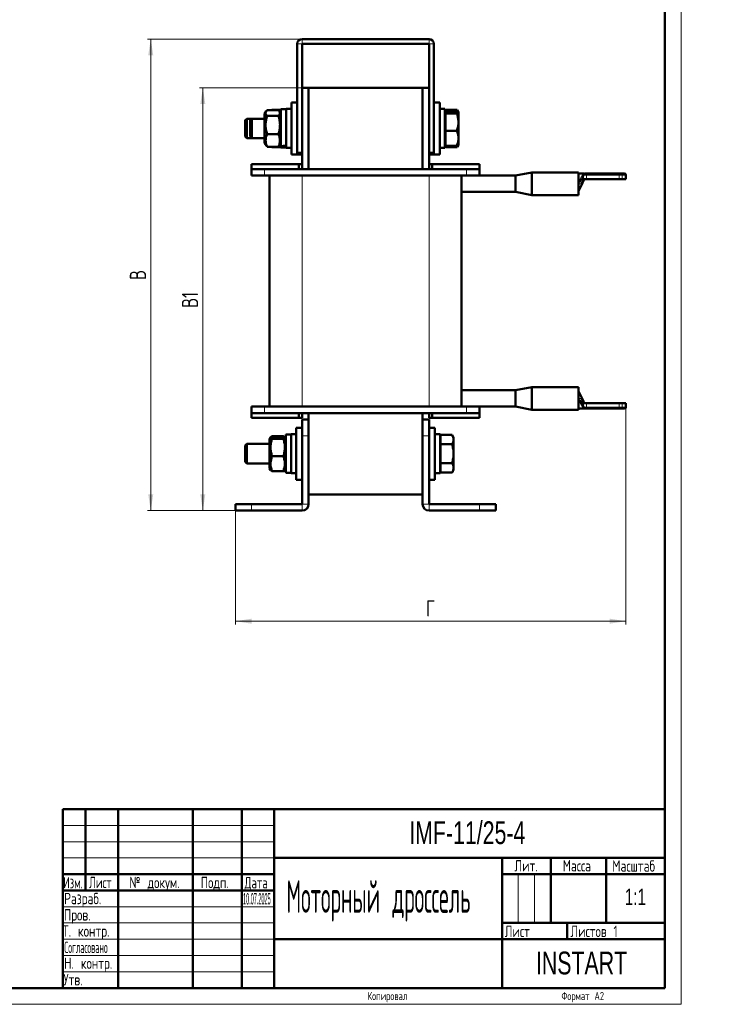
# Model space of a CAD drawing. Header units: millimetres. Extents: x 0 to 434, y 0 to 594.
# Tile 2 of 3: x 217 to 434, y 0 to 303. Entities that reach past the tile are written whole.
import ezdxf

# ---------------------------------------------------------------- set-up
doc = ezdxf.new("R2010")
doc.units = ezdxf.units.MM
doc.layers.add('ОСЕВЫЕ', color=7, linetype='Continuous')
doc.styles.add('SLDTEXTSTYLE0', font='TXT', dxfattribs={"width": 0.7, "bigfont": 'bigfont'})
doc.styles.add('SLDTEXTSTYLE1', font='TXT', dxfattribs={"width": 0.7})
doc.styles.add('SLDTEXTSTYLE2', font='TXT', dxfattribs={"width": 0.705079, "bigfont": 'bigfont'})
doc.styles.add('SLDTEXTSTYLE3', font='TXT', dxfattribs={"width": 0.648852, "bigfont": 'bigfont'})
doc.styles.add('SLDTEXTSTYLE4', font='TXT', dxfattribs={"width": 0.632021, "bigfont": 'bigfont'})
doc.styles.add('SLDTEXTSTYLE5', font='TXT', dxfattribs={"width": 0.625377, "bigfont": 'bigfont'})
doc.styles.add('SLDTEXTSTYLE6', font='TXT', dxfattribs={"width": 0.439456, "bigfont": 'bigfont'})
doc.styles.add('SLDTEXTSTYLE7', font='TXT', dxfattribs={"width": 0.290174})
doc.styles.add('SLDTEXTSTYLE8', font='TXT', dxfattribs={"width": 0.464618, "bigfont": 'bigfont'})
doc.dimstyles.new('SLDDIMSTYLE0', dxfattribs={"dimtxt": 5, "dimasz": 5, "dimexe": 0, "dimexo": 0.0625, "dimgap": 1.25, "dimtad": 2, "dimdec": 1, "dimrnd": 1e-09, "dimzin": 12, "dimdsep": 46, "dimtxsty": 'SLDTEXTSTYLE1', "dimsah": 1, "dimcen": 0.09, "dimadec": 0, "dimazin": 3, "dimtfac": 1, "dimtdec": 3, "dimtofl": 0, "dimtmove": 0, "dimatfit": 3, "dimfxl": 0, "dimfrac": 2, "dimtolj": 1, "dimtzin": 12, "dimarcsym": 0})

# ---------------------------------------------------------------- blocks, each defined once
blk = doc.blocks.new('_D_1')
at = {"color": 7, "linetype": 'Continuous', "lineweight": 0}
for p, q in [((303.55, 296.79), (256.06, 296.79)), ((257.06, 151.79), (257.06, 296.79)), ((283.05, 151.79), (256.06, 151.79))]:
    blk.add_line(p, q, dxfattribs=at)
at = {"color": 7, "linetype": 'Continuous', "lineweight": 18}
for points in [[(257.06, 296.79), (256.29, 291.79), (257.83, 291.79)], [(257.06, 151.79), (257.83, 156.79), (256.29, 156.79)]]:
    blk.add_solid(points, dxfattribs=at)
at = {"color": 7, "linetype": 'Continuous', "lineweight": 18, "insert": (250.62, 222.69), "char_height": 5, "attachment_point": 1, "rotation": 90, "style": 'SLDTEXTSTYLE0'}
blk.add_mtext('В', dxfattribs=at)
blk = doc.blocks.new('_D_2')
at = {"color": 7, "linetype": 'Continuous', "lineweight": 0}
for p, q in [((305.55, 281.79), (272.06, 281.79)), ((273.06, 151.79), (273.06, 281.79)), ((283.05, 151.79), (272.06, 151.79))]:
    blk.add_line(p, q, dxfattribs=at)
at = {"color": 7, "linetype": 'Continuous', "lineweight": 18}
for points in [[(273.06, 281.79), (272.29, 276.79), (273.83, 276.79)], [(273.06, 151.79), (273.83, 156.79), (272.29, 156.79)]]:
    blk.add_solid(points, dxfattribs=at)
at = {"color": 7, "linetype": 'Continuous', "lineweight": 18, "insert": (266.62, 214.12), "char_height": 5, "attachment_point": 1, "rotation": 90, "style": 'SLDTEXTSTYLE0'}
blk.add_mtext('В1', dxfattribs=at)
blk = doc.blocks.new('_D_3')
at = {"color": 7, "linetype": 'Continuous', "lineweight": 0}
for p, q in [((403.06, 183.63), (403.06, 116.79)), ((283.06, 151.78), (283.06, 116.79)), ((283.06, 117.79), (403.06, 117.79))]:
    blk.add_line(p, q, dxfattribs=at)
at = {"color": 7, "linetype": 'Continuous', "lineweight": 18}
for points in [[(283.06, 117.79), (288.06, 117.02), (288.06, 118.56)], [(403.06, 117.79), (398.06, 118.56), (398.06, 117.02)]]:
    blk.add_solid(points, dxfattribs=at)
at = {"color": 7, "linetype": 'Continuous', "lineweight": 18, "insert": (341.64, 124.24), "char_height": 5, "attachment_point": 1, "style": 'SLDTEXTSTYLE0'}
blk.add_mtext('Г', dxfattribs=at)

msp = doc.modelspace()

# ---------------------------------------------------------------- linework, layer by layer
at = {"color": 7, "linetype": 'Continuous', "lineweight": 50}
for p, q in [((415, 5), (415, 589)), ((303.56, 296.79), (342.56, 296.79)), ((302.06, 261.79), (302.06, 295.29)), ((303.56, 261.79), (303.56, 295.29)), ((303.56, 295.29), (342.56, 295.29)), ((342.56, 295.29), (342.56, 261.79)), ((344.06, 295.29), (344.06, 261.79)), ((303.56, 281.79), (305.56, 281.79)), ((303.56, 281.79), (303.56, 258.29)), ((305.56, 281.79), (340.56, 281.79)), ((305.56, 281.79), (305.56, 256.79)), ((340.56, 281.79), (340.56, 256.79)), ((340.56, 281.79), (342.56, 281.79)), ((342.56, 281.79), (342.56, 258.29)), ((302.06, 277.29), (300.26, 277.29)), ((300.26, 261.77), (300.26, 277.29)), ((345.86, 277.29), (344.06, 277.29)), ((345.86, 261.29), (345.86, 277.29)), ((292.51, 274.57), (292.06, 273.79)), ((292.06, 264.79), (292.06, 273.79)), ((296.33, 274.93), (292.8, 274.93)), ((296.33, 273.19), (292.8, 273.19)), ((294.25, 274.99), (294.22, 274.93)), ((294.3, 275.06), (294.25, 274.97)), ((294.25, 274.93), (294.3, 275.06)), ((297.06, 275.06), (294.3, 275.06)), ((297.06, 273.79), (296.63, 274.54)), ((298.66, 275.19), (297.06, 275.19)), ((297.06, 263.79), (297.06, 275.19)), ((300.26, 275.29), (298.66, 275.29)), ((298.66, 263.65), (298.66, 275.29)), ((347.46, 275.29), (345.86, 275.29)), ((347.46, 263.29), (347.46, 275.29)), ((349.66, 274.99), (347.46, 274.99)), ((347.61, 273.67), (347.46, 273.52)), ((351.16, 275.05), (347.61, 275.05)), ((347.61, 275.05), (347.61, 274.99)), ((351.16, 274.6), (347.61, 274.6)), ((347.61, 274.6), (347.61, 273.91)), ((347.61, 273.91), (347.61, 268.6)), ((351.16, 273.91), (347.61, 273.91)), ((349.83, 274.64), (349.66, 274.99)), ((349.93, 274.6), (349.89, 274.67)), ((351.34, 274.48), (351.16, 275.05)), ((351.16, 275.05), (351.27, 274.85)), ((351.61, 274.29), (351.28, 274.87)), ((351.61, 271.25), (351.61, 274.25)), ((286.61, 272.29), (286.11, 271.79)), ((286.11, 266.79), (286.11, 271.79)), ((288.11, 272.29), (286.61, 272.29)), ((286.61, 272.29), (286.61, 266.29)), ((288.11, 272.29), (287.61, 271.79)), ((287.61, 266.79), (287.61, 271.79)), ((292.06, 272.29), (288.11, 272.29)), ((288.11, 272.29), (288.11, 266.29)), ((351.61, 266.29), (351.61, 271.25)), ((286.11, 266.79), (286.61, 266.29)), ((287.61, 266.79), (288.11, 266.29)), ((296.33, 267.55), (292.8, 267.55)), ((351.16, 268.6), (347.61, 268.6)), ((347.61, 268.6), (347.61, 263.98)), ((286.61, 266.29), (288.11, 266.29)), ((288.11, 266.29), (292.06, 266.29)), ((292.06, 264.79), (292.51, 264.01)), ((292.58, 264.05), (292.8, 263.65)), ((296.33, 263.65), (292.8, 263.65)), ((294.22, 263.65), (294.25, 263.59)), ((294.3, 263.52), (294.25, 263.61)), ((297.06, 263.52), (294.3, 263.52)), ((296.33, 263.65), (296.62, 264.05)), ((296.63, 264.04), (297.06, 264.79)), ((297.06, 263.44), (297.06, 263.79)), ((297.06, 263.39), (297.06, 263.44)), ((297.06, 263.39), (298.66, 263.39)), ((298.66, 263.29), (298.66, 263.65)), ((347.46, 265.07), (347.61, 264.92)), ((349.66, 263.59), (347.46, 263.59)), ((351.16, 263.98), (347.61, 263.98)), ((347.61, 263.59), (347.61, 263.53)), ((351.16, 263.53), (347.61, 263.53)), ((349.66, 263.59), (349.8, 263.98)), ((349.83, 263.94), (349.66, 263.59)), ((349.89, 263.91), (349.93, 263.98)), ((351.28, 263.71), (351.61, 264.29)), ((351.61, 266.29), (351.61, 264.29)), ((298.66, 263.29), (300.26, 263.29)), ((300.26, 261.29), (300.26, 261.77)), ((300.26, 261.29), (302.06, 261.29)), ((302.06, 261.79), (303.56, 261.79)), ((302.06, 261.29), (302.06, 261.77)), ((302.06, 261.29), (303.56, 261.29)), ((344.06, 261.79), (342.56, 261.79)), ((342.56, 261.29), (344.06, 261.29)), ((344.06, 261.29), (344.06, 261.79)), ((344.06, 261.29), (345.86, 261.29)), ((345.86, 263.29), (347.46, 263.29)), ((288.06, 258.29), (288.06, 256.79)), ((288.06, 258.29), (302.56, 258.29)), ((302.56, 258.29), (303.56, 258.29)), ((302.56, 256.79), (302.56, 258.29)), ((303.56, 258.29), (303.56, 256.79)), ((342.56, 258.29), (343.56, 258.29)), ((342.56, 256.79), (342.56, 258.29)), ((343.56, 258.29), (343.56, 256.79)), ((343.56, 258.29), (358.06, 258.29)), ((358.06, 258.29), (358.06, 256.79)), ((288.06, 254.79), (288.06, 256.79)), ((288.06, 256.79), (292.06, 256.79)), ((292.06, 254.79), (288.06, 254.79)), ((292.06, 256.79), (302.56, 256.79)), ((292.06, 254.79), (354.06, 254.79)), ((293.56, 183.79), (293.56, 254.79)), ((303.56, 256.79), (302.56, 256.79)), ((303.56, 256.79), (342.56, 256.79)), ((343.56, 256.79), (342.56, 256.79)), ((343.56, 256.79), (354.06, 256.79)), ((352.56, 254.79), (352.56, 183.79)), ((354.06, 256.79), (358.06, 256.79)), ((358.06, 254.79), (354.06, 254.79)), ((358.06, 256.79), (358.06, 254.79)), ((369.13, 254.79), (358.06, 254.79)), ((374.13, 255.79), (369.13, 254.79)), ((369.13, 249.79), (369.13, 254.79)), ((388.53, 255.79), (374.13, 255.79)), ((374.13, 255.79), (374.13, 248.79)), ((388.53, 255.79), (388.53, 248.79)), ((390.27, 255.44), (388.53, 255.44)), ((389.62, 254.06), (389.73, 254.3)), ((389.73, 254.3), (390.03, 254.93)), ((390.03, 254.93), (390.13, 255.15)), ((390.59, 255.44), (390.94, 255.44)), ((390.94, 255.44), (401.03, 255.44)), ((401.03, 255.44), (401.46, 255.44)), ((401.46, 255.44), (402.56, 255.44)), ((403.06, 253.74), (403.06, 254.94)), ((389.21, 251.48), (388.53, 250.04)), ((389.59, 252.29), (389.21, 251.48)), ((389.72, 252.57), (389.59, 252.29)), ((389.72, 252.57), (390.02, 253.19)), ((390.28, 253.74), (390.02, 253.19)), ((390.94, 253.74), (390.28, 253.74)), ((390.94, 253.74), (401.03, 253.74)), ((401.89, 253.74), (401.03, 253.74)), ((401.89, 253.74), (403.06, 253.74)), ((352.56, 249.79), (369.13, 249.79)), ((369.13, 249.79), (374.13, 248.79)), ((374.13, 248.79), (388.53, 248.79)), ((369.13, 188.79), (352.56, 188.79)), ((374.13, 189.79), (369.13, 188.79)), ((369.13, 183.79), (369.13, 188.79)), ((388.53, 189.79), (374.13, 189.79)), ((374.13, 189.79), (374.13, 182.79)), ((388.53, 189.79), (388.53, 182.79)), ((388.53, 188.54), (389.21, 187.1)), ((389.21, 187.1), (389.59, 186.29)), ((389.59, 186.29), (389.72, 186.01)), ((390.02, 185.39), (389.72, 186.01)), ((390.02, 185.39), (390.28, 184.84)), ((390.28, 184.84), (390.94, 184.84)), ((390.94, 184.84), (401.03, 184.84)), ((401.03, 184.84), (401.89, 184.84)), ((403.06, 184.84), (401.89, 184.84)), ((403.06, 183.64), (403.06, 184.84)), ((288.06, 181.79), (288.06, 183.79)), ((288.06, 183.79), (292.06, 183.79)), ((292.06, 181.79), (288.06, 181.79)), ((288.06, 180.29), (288.06, 181.79)), ((354.06, 183.79), (292.06, 183.79)), ((302.56, 181.79), (292.06, 181.79)), ((302.56, 181.79), (303.56, 181.79)), ((302.56, 180.29), (302.56, 181.79)), ((342.56, 181.79), (303.56, 181.79)), ((303.56, 181.79), (303.56, 180.29)), ((305.56, 181.79), (305.56, 179.79)), ((340.56, 181.79), (340.56, 179.79)), ((342.56, 181.79), (343.56, 181.79)), ((342.56, 180.29), (342.56, 181.79)), ((354.06, 181.79), (343.56, 181.79)), ((343.56, 181.79), (343.56, 180.29)), ((354.06, 183.79), (358.06, 183.79)), ((358.06, 181.79), (354.06, 181.79)), ((358.06, 183.79), (369.13, 183.79)), ((358.06, 183.79), (358.06, 181.79)), ((358.06, 180.29), (358.06, 181.79)), ((369.13, 183.79), (374.13, 182.79)), ((374.13, 182.79), (388.53, 182.79)), ((388.53, 183.14), (390.27, 183.14)), ((389.73, 184.28), (389.62, 184.52)), ((390.03, 183.65), (389.73, 184.28)), ((390.13, 183.43), (390.03, 183.65)), ((390.94, 183.14), (390.59, 183.14)), ((401.03, 183.14), (390.94, 183.14)), ((401.46, 183.14), (401.03, 183.14)), ((402.56, 183.14), (401.46, 183.14)), ((302.56, 180.29), (288.06, 180.29)), ((303.56, 180.29), (302.56, 180.29)), ((303.56, 174.79), (303.56, 179.79)), ((303.56, 179.79), (305.56, 179.79)), ((305.56, 179.79), (305.56, 174.79)), ((340.56, 179.79), (342.56, 179.79)), ((340.56, 174.79), (340.56, 179.79)), ((343.56, 180.29), (342.56, 180.29)), ((342.56, 179.79), (342.56, 174.79)), ((358.06, 180.29), (343.56, 180.29)), ((303.56, 177.29), (301.76, 177.29)), ((301.76, 161.29), (301.76, 177.29)), ((344.36, 177.29), (342.56, 177.29)), ((344.36, 161.29), (344.36, 177.29)), ((293.89, 174.36), (293.56, 173.79)), ((293.56, 164.79), (293.56, 173.79)), ((297.83, 174.66), (294.3, 174.66)), ((297.83, 174.62), (294.3, 174.62)), ((297.83, 173.87), (294.3, 173.87)), ((298.24, 174.35), (298.23, 174.37)), ((298.56, 173.79), (298.24, 174.35)), ((300.16, 175.19), (298.56, 175.19)), ((298.56, 163.39), (298.56, 175.19)), ((301.76, 175.29), (300.16, 175.29)), ((300.16, 163.29), (300.16, 175.29)), ((303.56, 174.79), (303.56, 153.79)), ((305.56, 174.79), (305.56, 153.79)), ((340.56, 153.79), (340.56, 174.79)), ((342.56, 153.79), (342.56, 174.79)), ((345.96, 175.29), (344.36, 175.29)), ((345.96, 163.29), (345.96, 175.29)), ((346.11, 173.67), (345.96, 173.52)), ((346.11, 175.06), (346.11, 172.18)), ((349.66, 175.06), (346.11, 175.06)), ((350.11, 174.29), (349.66, 175.06)), ((350.11, 173.62), (350.11, 174.29)), ((350.11, 169.29), (350.11, 173.62)), ((286.61, 172.29), (286.11, 171.79)), ((286.11, 166.79), (286.11, 171.79)), ((293.56, 172.29), (286.61, 172.29)), ((286.61, 172.29), (286.61, 166.29)), ((349.66, 172.18), (346.11, 172.18)), ((346.11, 172.18), (346.11, 166.4)), ((286.11, 166.79), (286.61, 166.29)), ((297.83, 168.54), (294.3, 168.54)), ((350.11, 164.96), (350.11, 169.29)), ((286.61, 166.29), (293.56, 166.29)), ((293.56, 164.79), (293.89, 164.23)), ((293.89, 164.23), (293.89, 164.22)), ((293.93, 164.25), (294.3, 163.96)), ((297.83, 163.96), (294.3, 163.96)), ((297.83, 163.92), (294.3, 163.92)), ((298.23, 164.21), (298.24, 164.23)), ((298.24, 164.23), (298.56, 164.79)), ((345.96, 165.07), (346.11, 164.92)), ((349.66, 166.4), (346.11, 166.4)), ((346.11, 166.4), (346.11, 163.52)), ((349.66, 163.52), (346.11, 163.52)), ((349.66, 163.52), (350.11, 164.29)), ((350.11, 164.29), (350.11, 164.96)), ((298.56, 163.39), (300.16, 163.39)), ((300.16, 163.29), (301.76, 163.29)), ((301.76, 161.29), (303.56, 161.29)), ((342.56, 161.29), (344.36, 161.29)), ((344.36, 163.29), (345.96, 163.29)), ((305.56, 156.79), (340.56, 156.79)), ((283.06, 151.79), (283.06, 153.79)), ((283.06, 153.79), (288.06, 153.79)), ((288.06, 151.79), (283.06, 151.79)), ((303.56, 153.79), (288.06, 153.79)), ((303.56, 151.79), (288.06, 151.79)), ((358.06, 153.79), (342.56, 153.79)), ((358.06, 151.79), (342.56, 151.79)), ((358.06, 153.79), (363.06, 153.79)), ((363.06, 151.79), (358.06, 151.79)), ((363.06, 153.79), (363.06, 151.79)), ((230, 60), (415, 60)), ((230, 60), (230, 5)), ((237, 35), (237, 60)), ((247, 60), (247, 5)), ((270, 60), (270, 5)), ((285, 60), (285, 5)), ((295, 60), (295, 5)), ((295, 45), (415, 45)), ((365, 45), (365, 5)), ((380, 45), (380, 25)), ((397, 45), (397, 25)), ((230, 40), (295, 40)), ((365, 40), (415, 40)), ((230, 35), (295, 35)), ((365, 25), (415, 25)), ((385, 25), (385, 20)), ((295, 20), (415, 20)), ((20, 5), (415, 5))]:
    msp.add_line(p, q, dxfattribs=at)
at = {"color": 8, "linetype": 'Continuous', "lineweight": 18}
for p, q in [((303.56, 296.79), (303.56, 295.29)), ((342.56, 296.79), (342.56, 295.29)), ((302.06, 295.29), (303.56, 295.29)), ((344.06, 295.29), (342.56, 295.29)), ((292.06, 256.79), (292.06, 254.79)), ((303.56, 254.79), (303.56, 183.79)), ((342.56, 183.79), (342.56, 254.79)), ((354.06, 254.79), (354.06, 256.79)), ((388.53, 252.84), (389.82, 255.19)), ((390.02, 254.71), (389.72, 254.09)), ((390.23, 254.94), (390.02, 254.71)), ((390.02, 253.19), (390.02, 254.71)), ((390.94, 254.94), (390.23, 254.94)), ((390.94, 254.94), (390.94, 255.44)), ((390.94, 254.94), (390.94, 253.74)), ((401.03, 254.94), (390.94, 254.94)), ((401.03, 254.94), (401.03, 255.44)), ((401.03, 253.74), (401.03, 254.94)), ((401.89, 254.94), (401.03, 254.94)), ((401.89, 254.94), (401.89, 253.74)), ((403.06, 254.94), (401.89, 254.94)), ((388.53, 252.67), (389.05, 253.34)), ((389.26, 253.1), (388.53, 252.52)), ((389.26, 252.29), (388.53, 252.29)), ((389.26, 253.1), (389.05, 253.34)), ((389.26, 252.29), (389.26, 253.1)), ((389.26, 252.29), (389.59, 252.29)), ((389.72, 254.09), (389.67, 253.85)), ((389.72, 254.09), (389.72, 252.57)), ((388.53, 186.29), (389.26, 186.29)), ((388.53, 186.06), (389.26, 185.48)), ((389.05, 185.24), (388.53, 185.91)), ((389.82, 183.39), (388.53, 185.74)), ((389.26, 185.48), (389.05, 185.24)), ((389.59, 186.29), (389.26, 186.29)), ((389.26, 185.48), (389.26, 186.29)), ((389.67, 184.73), (389.72, 184.49)), ((389.72, 186.01), (389.72, 184.49)), ((390.02, 183.87), (390.02, 185.39)), ((390.94, 184.84), (390.94, 183.64)), ((401.03, 183.64), (401.03, 184.84)), ((401.89, 184.84), (401.89, 183.64)), ((292.06, 183.79), (292.06, 181.79)), ((354.06, 181.79), (354.06, 183.79)), ((389.72, 184.49), (390.02, 183.87)), ((390.02, 183.87), (390.23, 183.64)), ((390.23, 183.64), (390.94, 183.64)), ((390.94, 183.64), (390.94, 183.14)), ((390.94, 183.64), (401.03, 183.64)), ((401.03, 183.64), (401.03, 183.14)), ((401.03, 183.64), (401.89, 183.64)), ((401.89, 183.64), (403.06, 183.64)), ((305.56, 174.79), (303.56, 174.79)), ((342.56, 174.79), (340.56, 174.79)), ((288.06, 153.79), (288.06, 151.79)), ((303.56, 151.79), (303.56, 153.79)), ((305.56, 153.79), (303.56, 153.79)), ((340.56, 153.79), (342.56, 153.79)), ((342.56, 151.79), (342.56, 153.79)), ((358.06, 151.79), (358.06, 153.79))]:
    msp.add_line(p, q, dxfattribs=at)
at = {"color": 7, "linetype": 'Continuous', "lineweight": 18}
for p, q in [((230, 55), (295, 55)), ((230, 50), (295, 50)), ((230, 45), (295, 45)), ((370, 40), (370, 25)), ((375, 40), (375, 25)), ((230, 30), (295, 30)), ((230, 25), (295, 25)), ((230, 20), (295, 20)), ((230, 15), (295, 15)), ((230, 10), (295, 10))]:
    msp.add_line(p, q, dxfattribs=at)
at = {"color": 7, "linetype": 'Continuous', "lineweight": 50}
for centre, radius, start, end in [((303.56, 295.29), 1.5, 90, 180), ((342.56, 295.29), 1.5, 0, 90), ((390.59, 254.94), 0.5, 90, 154.725), ((402.56, 254.94), 0.5, 0, 90), ((390.59, 183.64), 0.5, 205.275, 270), ((402.56, 183.64), 0.5, 270, 0), ((303.56, 153.79), 2, 270, 0), ((342.56, 153.79), 2, 180, 270)]:
    msp.add_arc(centre, radius, start, end, dxfattribs=at)
at = {"color": 8, "linetype": 'Continuous', "lineweight": 18}
for centre, radius, start, end in [((389.99, 254.18), 0.286, 156.0926, 199.9604), ((389.86, 255.67), 0.479, 265.1727, 308.8029), ((390.29, 254.81), 0.286, 156.0926, 199.9604), ((390.35, 255.12), 0.216, 171.9684, 238.0509), ((390.5, 254.96), 0.479, 90.1431, 135.4977), ((390.68, 255), 0.446, 101.5264, 188.0994), ((401.42, 254.97), 0.469, 356.0113, 85.3589), ((389.83, 254), 0.216, 162.1973, 223.1327), ((389.83, 184.58), 0.216, 136.8673, 197.8027), ((389.99, 184.4), 0.286, 160.0396, 203.9074), ((389.86, 182.91), 0.479, 51.1971, 94.8273), ((390.29, 183.77), 0.286, 160.0396, 203.9074), ((390.35, 183.46), 0.216, 121.9491, 188.0316), ((390.5, 183.62), 0.479, 224.5023, 269.8569), ((390.68, 183.58), 0.446, 171.9006, 258.4736), ((401.42, 183.61), 0.469, 274.6411, 3.9887)]:
    msp.add_arc(centre, radius, start, end, dxfattribs=at)
at = {"color": 7, "linetype": 'Continuous', "lineweight": 50}
for centre, start_param, end_param in [((296.74, 269.29), 4.685136, 4.784119), ((300.58, 269.29), 4.446098, 4.54627)]:
    msp.add_ellipse(centre, major_axis=(16.19, 2.27), ratio=0.336208, start_param=start_param, end_param=end_param, dxfattribs=at)
at = {"color": 8, "linetype": 'Continuous', "lineweight": 18}
for centre, start_param, end_param in [((387.7, 252.29), 4.452558, 4.712389), ((387.7, 186.29), 4.712389, 4.972219)]:
    msp.add_ellipse(centre, major_axis=(0, 3.15), ratio=0.497169, start_param=start_param, end_param=end_param, dxfattribs=at)
at = {"color": 7, "linetype": 'Continuous', "lineweight": 50}
for points, knots in [([(292.8, 273.19), (292.67, 273.34), (292.41, 273.65), (292.27, 274.24), (292.59, 274.66), (292.8, 274.93)], [0, 0, 0, 0, 0.264859, 0.535461, 1, 1, 1, 1]), ([(292.8, 267.55), (292.67, 268.04), (292.41, 269.03), (292.27, 270.95), (292.59, 272.32), (292.8, 273.19)], [0, 0, 0, 0, 0.264859, 0.535461, 1, 1, 1, 1]), ([(296.33, 274.93), (296.45, 274.78), (296.71, 274.47), (296.86, 273.88), (296.53, 273.46), (296.33, 273.19)], [0, 0, 0, 0, 0.264859, 0.535461, 1, 1, 1, 1]), ([(296.33, 273.19), (296.45, 272.7), (296.71, 271.71), (296.86, 269.79), (296.53, 268.42), (296.33, 267.55)], [0, 0, 0, 0, 0.2648589, 0.5354609, 1, 1, 1, 1]), ([(351.61, 274.25), (351.61, 274.26), (351.6, 274.38), (351.38, 274.49), (351.16, 274.6)], [0, 0, 0, 0, 0.070201, 1, 1, 1, 1]), ([(351.16, 273.91), (351.29, 273.97), (351.54, 274.08), (351.59, 274.2), (351.61, 274.25)], [0, 0, 0, 0, 0.495458, 1, 1, 1, 1]), ([(351.61, 271.25), (351.61, 271.32), (351.6, 272.21), (351.38, 273.09), (351.16, 273.91)], [0, 0, 0, 0, 0.070201, 1, 1, 1, 1]), ([(351.16, 268.6), (351.29, 269.03), (351.54, 269.9), (351.59, 270.8), (351.61, 271.25)], [0, 0, 0, 0, 0.495458, 1, 1, 1, 1]), ([(292.8, 263.65), (292.67, 263.97), (292.42, 264.62), (292.31, 265.61), (292.43, 266.6), (292.67, 267.23), (292.8, 267.55)], [0, 0, 0, 0, 0.250813, 0.506371, 0.750561, 1, 1, 1, 1]), ([(296.33, 267.55), (296.45, 267.23), (296.7, 266.59), (296.81, 265.59), (296.69, 264.6), (296.45, 263.97), (296.33, 263.65)], [0, 0, 0, 0, 0.2508127, 0.506371, 0.7505607, 1, 1, 1, 1]), ([(351.61, 266.29), (351.61, 266.3), (351.61, 266.7), (351.53, 267.48), (351.29, 268.22), (351.16, 268.6)], [0, 0, 0, 0, 0.017162, 0.503412, 1, 1, 1, 1]), ([(351.16, 263.98), (351.29, 264.36), (351.54, 265.11), (351.59, 265.9), (351.61, 266.29)], [0, 0, 0, 0, 0.495458, 1, 1, 1, 1]), ([(351.61, 264.33), (351.61, 264.32), (351.6, 264.2), (351.38, 264.09), (351.16, 263.98)], [0, 0, 0, 0, 0.070201, 1, 1, 1, 1]), ([(351.16, 263.53), (351.3, 263.74), (351.46, 263.96), (351.5, 264.2), (351.5, 264.22)], [0, 0, 0, 0, 0.904038, 1, 1, 1, 1]), ([(390.16, 255.3), (390.18, 255.35), (390.2, 255.43), (390.25, 255.44), (390.27, 255.44), (390.27, 255.44), (390.27, 255.44)], [0, 0, 0, 0, 0.746507, 0.951328, 0.990982, 1, 1, 1, 1]), ([(390.27, 255.44), (390.27, 255.44), (390.3, 255.44), (390.33, 255.44), (390.37, 255.44), (390.38, 255.44)], [0, 0, 0, 0, 0.0174865, 0.8048125, 1, 1, 1, 1]), ([(390.27, 183.14), (390.27, 183.14), (390.27, 183.14), (390.25, 183.14), (390.2, 183.15), (390.18, 183.23), (390.16, 183.28)], [0, 0, 0, 0, 0.0090176, 0.0486721, 0.2534926, 1, 1, 1, 1]), ([(390.38, 183.14), (390.37, 183.14), (390.35, 183.14), (390.32, 183.14), (390.3, 183.14), (390.28, 183.14), (390.27, 183.14), (390.27, 183.14), (390.27, 183.14)], [0, 0, 0, 0, 0.195187, 0.358499, 0.833939, 0.952798, 0.982513, 1, 1, 1, 1]), ([(294.3, 173.87), (294.17, 173.94), (293.91, 174.07), (293.77, 174.32), (294.09, 174.51), (294.3, 174.62)], [0, 0, 0, 0, 0.264859, 0.535461, 1, 1, 1, 1]), ([(294.3, 168.54), (294.17, 168.98), (293.92, 169.86), (293.81, 171.22), (293.93, 172.57), (294.17, 173.44), (294.3, 173.87)], [0, 0, 0, 0, 0.250813, 0.506371, 0.750561, 1, 1, 1, 1]), ([(297.83, 174.62), (297.95, 174.56), (298.21, 174.43), (298.36, 174.17), (298.03, 173.99), (297.83, 173.87)], [0, 0, 0, 0, 0.264859, 0.535461, 1, 1, 1, 1]), ([(297.83, 173.87), (297.95, 173.43), (298.2, 172.55), (298.31, 171.19), (298.19, 169.84), (297.95, 168.97), (297.83, 168.54)], [0, 0, 0, 0, 0.250813, 0.506371, 0.750561, 1, 1, 1, 1]), ([(350.11, 173.62), (350.11, 173.65), (350.1, 174.14), (349.88, 174.62), (349.66, 175.06)], [0, 0, 0, 0, 0.070201, 1, 1, 1, 1]), ([(349.66, 172.18), (349.79, 172.41), (350.04, 172.88), (350.09, 173.37), (350.11, 173.62)], [0, 0, 0, 0, 0.495458, 1, 1, 1, 1]), ([(350.11, 169.29), (350.11, 169.31), (350.11, 169.8), (350.03, 170.78), (349.79, 171.71), (349.66, 172.18)], [0, 0, 0, 0, 0.0171618, 0.5034121, 1, 1, 1, 1]), ([(294.3, 163.96), (294.17, 164.35), (293.91, 165.16), (293.77, 166.72), (294.09, 167.83), (294.3, 168.54)], [0, 0, 0, 0, 0.2648589, 0.5354609, 1, 1, 1, 1]), ([(297.83, 168.54), (297.95, 168.14), (298.21, 167.34), (298.36, 165.78), (298.03, 164.66), (297.83, 163.96)], [0, 0, 0, 0, 0.264859, 0.535461, 1, 1, 1, 1]), ([(349.66, 166.4), (349.79, 166.87), (350.04, 167.82), (350.09, 168.8), (350.11, 169.29)], [0, 0, 0, 0, 0.495458, 1, 1, 1, 1]), ([(297.83, 163.96), (297.97, 164.02), (298.17, 164.12), (298.2, 164.22), (298.21, 164.25)], [0, 0, 0, 0, 0.682856, 1, 1, 1, 1]), ([(350.11, 164.96), (350.11, 164.99), (350.1, 165.48), (349.88, 165.96), (349.66, 166.4)], [0, 0, 0, 0, 0.070201, 1, 1, 1, 1]), ([(349.66, 163.52), (349.79, 163.75), (350.04, 164.22), (350.09, 164.71), (350.11, 164.96)], [0, 0, 0, 0, 0.495458, 1, 1, 1, 1])]:
    msp.add_open_spline(points, degree=3, knots=knots, dxfattribs=at)
at = {"color": 8, "linetype": 'Continuous', "lineweight": 18}
for points, knots in [([(389.82, 255.19), (389.84, 255.23), (389.94, 255.38), (390.13, 255.44), (390.27, 255.44), (390.27, 255.44)], [0, 0, 0, 0, 0.210449, 0.991577, 1, 1, 1, 1]), ([(389.05, 253.34), (389.1, 253.4), (389.22, 253.55), (389.44, 253.77), (389.56, 253.97), (389.62, 254.06)], [0, 0, 0, 0, 0.243081, 0.631231, 1, 1, 1, 1]), ([(389.67, 253.85), (389.63, 253.73), (389.56, 253.52), (389.38, 253.29), (389.29, 253.15), (389.26, 253.1)], [0, 0, 0, 0, 0.442898, 0.803391, 1, 1, 1, 1]), ([(389.62, 184.52), (389.6, 184.56), (389.53, 184.7), (389.32, 184.93), (389.15, 185.13), (389.05, 185.24)], [0, 0, 0, 0, 0.1497177, 0.5179138, 1, 1, 1, 1]), ([(389.26, 185.48), (389.33, 185.38), (389.47, 185.19), (389.61, 184.94), (389.65, 184.78), (389.67, 184.73)], [0, 0, 0, 0, 0.408102, 0.806991, 1, 1, 1, 1]), ([(390.27, 183.14), (390.27, 183.14), (390.13, 183.14), (389.94, 183.2), (389.84, 183.35), (389.82, 183.39)], [0, 0, 0, 0, 0.008423, 0.789551, 1, 1, 1, 1])]:
    msp.add_open_spline(points, degree=3, knots=knots, dxfattribs=at)
at = {"layer": 'ОСЕВЫЕ', "lineweight": 18}
for p in [(420, 594), (0, 0)]:
    msp.add_line(p, (420, 0), dxfattribs=at)

# ---------------------------------------------------------------- texts
at = {"color": 7, "linetype": 'Continuous', "lineweight": 0}
for s, insert, char_height, attachment_point, style in [('IMF-11/25-4', (354.32, 56.27), 7, 2, 'SLDTEXTSTYLE1'), ('Лит.', (372.41, 44.35), 3.5, 2, 'SLDTEXTSTYLE0'), ('Масса', (387.99, 44.35), 3.5, 2, 'SLDTEXTSTYLE0'), ('Масштаб', (405.43, 44.29), 3.5, 2, 'SLDTEXTSTYLE2'), ('Изм.', (233.19, 39.14), 3.5, 2, 'SLDTEXTSTYLE5'), ('Лист', (241.56, 39.2), 3.5, 2, 'SLDTEXTSTYLE4'), ('№ докум.', (258.22, 39.2), 3.5, 2, 'SLDTEXTSTYLE0'), ('Подп.', (276.74, 39.2), 3.5, 2, 'SLDTEXTSTYLE0'), ('Дата', (289.44, 39.14), 3.5, 2, 'SLDTEXTSTYLE3'), ('Моторный дроссель', (298.75, 38.11), 10, 1, 'SLDTEXTSTYLE6'), ('Разраб.', (230.44, 34.27), 3.5, 1, 'SLDTEXTSTYLE0'), ('10.07.2025', (285.41, 34.19), 3.5, 1, 'SLDTEXTSTYLE7'), ('1:1', (405.95, 35.54), 5, 2, 'SLDTEXTSTYLE1'), ('Пров.', (230.37, 29.24), 3.5, 1, 'SLDTEXTSTYLE0'), ('Т. контр.', (230.03, 24.28), 3.5, 1, 'SLDTEXTSTYLE0'), ('Лист', (365.86, 24.17), 3.5, 1, 'SLDTEXTSTYLE0'), ('Листов 1', (386.04, 24.17), 3.5, 1, 'SLDTEXTSTYLE0'), ('Согласовано', (230.5, 19.26), 3.5, 1, 'SLDTEXTSTYLE8'), ('INSTART', (389.43, 16.2), 7, 2, 'SLDTEXTSTYLE1'), ('Н. контр.', (230.45, 14.39), 3.5, 1, 'SLDTEXTSTYLE0'), ('Утв.', (230.25, 9.33), 3.5, 1, 'SLDTEXTSTYLE0'), ('Копировал', (329.8, 3.81), 2.5, 2, 'SLDTEXTSTYLE0'), ('Формат А2', (389.79, 3.81), 2.5, 2, 'SLDTEXTSTYLE0')]:
    msp.add_mtext(s, dxfattribs=dict(at, insert=insert, char_height=char_height, attachment_point=attachment_point, style=style))

# ---------------------------------------------------------------- dimensions: what is measured, and where the dimension line sits
at = {"color": 7, "linetype": 'Continuous', "lineweight": 18}
for base, p2, text, picture, middle in [((257.06, 296.79), (303.56, 296.79), 'В', '_D_1', (257.06, 224.29)), ((273.06, 281.79), (305.56, 281.79), 'В1', '_D_2', (273.06, 216.79))]:
    dim = msp.add_linear_dim(base=base, p1=(283.06, 151.79), p2=p2, angle=90, text=text, dimstyle='SLDDIMSTYLE0', dxfattribs=at)
    dim.commit()
    dim.dimension.update_dxf_attribs({"geometry": picture, "text_midpoint": middle, "dimtype": 160})
dim = msp.add_linear_dim(base=(403.06, 117.79), p1=(283.06, 151.79), p2=(403.06, 183.64), text='Г', dimstyle='SLDDIMSTYLE0', dxfattribs=at)
dim.commit()
dim.dimension.update_dxf_attribs({"geometry": '_D_3', "text_midpoint": (343.06, 117.79), "dimtype": 160})

doc.saveas('drawing.dxf')
